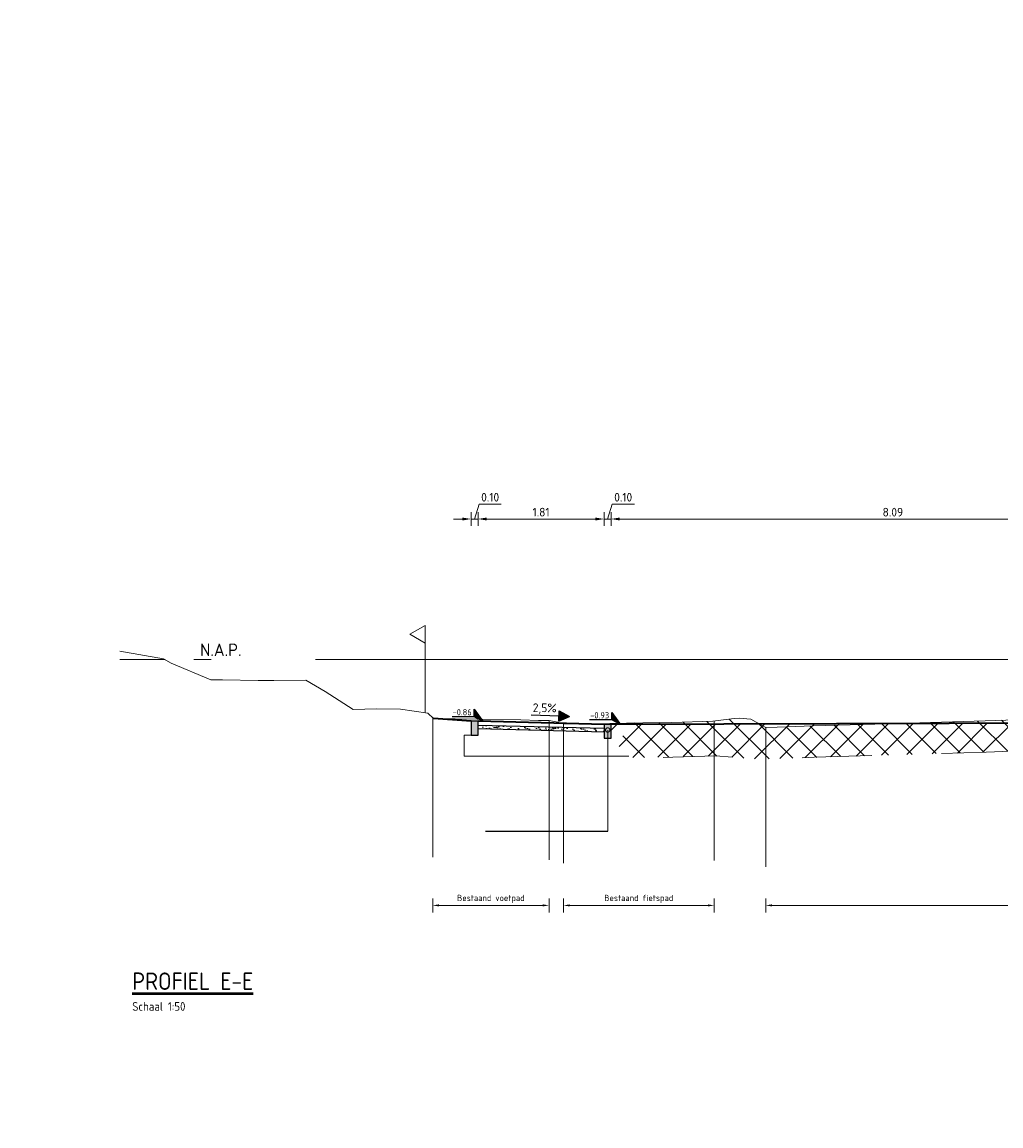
# Model space of a CAD drawing. Header units: metres. Extents: x -1 to 222837, y -2 to 853657.
# Tile 34 of 256: x 111502 to 111516, y 425600 to 425616. Entities that reach past the tile are written whole.
import ezdxf
from ezdxf.enums import TextEntityAlignment as Align

# ---------------------------------------------------------------- set-up
doc = ezdxf.new("R2010")
doc.units = ezdxf.units.M
doc.header["$XCLIPFRAME"] = 0
doc.linetypes.add('1-1', pattern=[20, 10, -10])
doc.linetypes.add('AL-NAP_LIJN', pattern=[15.25, 12, -1.5, 0.25, -1.5])
doc.layers.add('A-LEGENDA', color=7, linetype='Continuous')
doc.layers.add('X-REF', color=7, linetype='Continuous')
for name, color, linetype, lineweight in [('A-TXT-T25', 7, 'Continuous', 25), ('A-TXT-T50', 4, 'Continuous', 50), ('B-ALG', 8, 'Continuous', 5), ('B-ALG_TXT', 8, 'Continuous', 5), ('B-WE-GW-MAAIVELD-GD', 93, 'Continuous', 18), ('N-WE-AM-NAP-G', 7, 'AL-NAP_LIJN', 18), ('N-WE-AM-NAP-T25', 7, 'Continuous', 25), ('N-WE-GW-BERM-G', 90, 'Continuous', 35), ('N-WE-GW-GROND-WERK-A', 7, 'Continuous', 18), ('N-WE-GW-WATERGANG-WERK-A', 92, 'Continuous', 18), ('N-WE-VH-VERHARDING_FUNDERING-A', 7, 'Continuous', 18), ('X-XX-AL-HOOGTELABEL-S', 90, 'Continuous', 25), ('X-XX-AL-M', 7, 'Continuous', 18)]:
    doc.layers.add(name, color=color, linetype=linetype, lineweight=lineweight)
doc.styles.add('NLCS-ISO', font='NLCS-ISO.ttf')
doc.styles.add('NLCS-ISO-ANNOTATIEF-T25', font='NLCS-ISO.ttf', dxfattribs={"height": 2.5})
doc.styles.add('NLCS-ISO-M200-T25', font='NLCS-ISO.ttf', dxfattribs={"height": 0.5})
doc.styles.add('NLCS-ISO-M50-T18', font='NLCS-ISO.ttf')
doc.styles.add('NLCS-ISO-M50-T25', font='NLCS-ISO.ttf')
doc.styles.add('RPS_25', font='isocp.shx', dxfattribs={"height": 2.5})
doc.styles.add('RPS_50', font='isocp.shx', dxfattribs={"height": 5})
doc.dimstyles.new('NLCS-M50-T18-PIJL-X_L2_H5', dxfattribs={"dimscale": 0.05, "dimtxt": 1.8, "dimasz": 1.8, "dimexe": 2, "dimexo": 2, "dimgap": 0.7, "dimtad": 1, "dimzin": 0, "dimdsep": 46, "dimtxsty": 'NLCS-ISO-M50-T18', "dimcen": 0, "dimdle": 2, "dimclrd": 256, "dimclre": 256, "dimclrt": 256, "dimadec": 5, "dimazin": 0, "dimtfac": 1, "dimtofl": 0, "dimtmove": 1, "dimatfit": 0, "dimfxl": 2, "dimfxlon": 1, "dimtfillclr": 254, "dimtolj": 1, "dimtzin": 0, "dimlwd": 18, "dimlwe": 18, "dimarcsym": 0})
doc.dimstyles.new('NLCS-M50-T25-PIJL-X_L2_H5', dxfattribs={"dimscale": 0.05, "dimtxt": 2.5, "dimasz": 2.5, "dimexe": 2, "dimexo": 2, "dimgap": 0.7, "dimtad": 1, "dimzin": 0, "dimdsep": 46, "dimtxsty": 'NLCS-ISO-M50-T25', "dimcen": 0, "dimdle": 2, "dimclrd": 256, "dimclre": 256, "dimclrt": 256, "dimadec": 5, "dimazin": 0, "dimtfac": 1, "dimtofl": 0, "dimtmove": 1, "dimatfit": 0, "dimfxl": 2, "dimfxlon": 1, "dimtfillclr": 254, "dimtolj": 1, "dimtzin": 0, "dimlwd": 18, "dimlwe": 18, "dimarcsym": 0})
picture_1 = doc.add_image_def('image1.ecw', size_in_pixel=(400001, 250001))
picture_2 = doc.add_image_def('image2.ecw', size_in_pixel=(120000, 80000))

# ---------------------------------------------------------------- blocks, each defined once
blk = doc.blocks.new('ALG_ONDERSCHRIFT')
at = {"layer": 'A-TXT-T25', "style": 'RPS_25'}
for tag, p in [('ONDERSCHRIFT-SUBREGEL1', (2, -13)), ('ONDERSCHRIFT-SUBREGEL2', (2, -17.5))]:
    blk.add_attdef(tag, p, '', height=2.5, dxfattribs=at)
at = {"layer": 'A-TXT-T50', "style": 'RPS_50'}
blk.add_attdef('%%UONDERSCHRIFT-TITEL', (2, -7), '', height=5, dxfattribs=at)
blk = doc.blocks.new('*D236')
at = {"layer": 'A-TXT-T25', "linetype": 'Continuous', "lineweight": 18, "transparency": 16777216}
for p, q in [((111510.118, 425608.29), (111510.118, 425608.49)), ((111510.243, 425608.39), (111518.083, 425608.39)), ((111518.208, 425608.29), (111518.208, 425608.49))]:
    blk.add_line(p, q, dxfattribs=at)
at = {"layer": 'A-TXT-T25', "transparency": 16777216}
for points in [[(111510.243, 425608.411), (111510.243, 425608.369), (111510.118, 425608.39)], [(111518.083, 425608.411), (111518.083, 425608.369), (111518.208, 425608.39)]]:
    blk.add_solid(points, dxfattribs=at)
at = {"layer": 'Defpoints', "color": 0, "transparency": 16777216}
for p in [(111518.208, 425608.39), (111510.118, 425605.442), (111518.208, 425605.365)]:
    blk.add_point(p, dxfattribs=at)
at = {"layer": 'A-TXT-T25', "transparency": 16777216, "insert": (111514.163, 425608.488), "char_height": 0.125, "attachment_point": 5, "style": 'NLCS-ISO-M50-T25'}
blk.add_mtext('\\A1;8.09', dxfattribs=at)
blk = doc.blocks.new('opsluitband 100x200')
at = {"transparency": 33554610}
h = blk.add_hatch(color=8, dxfattribs=at)
h.dxf.hatch_style = 1
h.paths.add_polyline_path([(111221.896, 425865.107), (111221.896, 425864.907), (111221.996, 425864.907), (111221.996, 425865.107)])
at = {"flags": 128}
blk.add_lwpolyline([(111221.896, 425865.107), (111221.896, 425864.907), (111221.996, 425864.907), (111221.996, 425865.107)], close=True, dxfattribs=at)
blk = doc.blocks.new('Pijl afschot')
blk.add_hatch(color=256).paths.add_polyline_path([(1717511043.91, -163054497.474), (1717511043.835, -163054497.324), (1717511043.76, -163054497.474)])
for p, q in [((1717511043.76, -163054497.474), (1717511043.835, -163054497.324)), ((1717511043.91, -163054497.474), (1717511043.835, -163054497.324)), ((1717511043.76, -163054497.474), (1717511043.91, -163054497.474)), ((1717511043.835, -163054497.474), (1717511043.835, -163054497.875))]:
    blk.add_line(p, q)
blk = doc.blocks.new('*U252')
for p, q in [((0, 10), (0, 12.5)), ((2.17, 11.25), (0, 12.5)), ((2.17, 11.25), (0, 10)), ((0, 0), (0, 10))]:
    blk.add_line(p, q)
blk = doc.blocks.new('*D248')
at = {"layer": 'A-TXT-T25', "linetype": 'Continuous', "lineweight": 18, "transparency": 16777216}
for p, q in [((111510.068, 425608.39), (111510.132, 425608.605)), ((111510.132, 425608.605), (111510.452, 425608.605)), ((111509.893, 425608.39), (111509.768, 425608.39)), ((111510.018, 425608.29), (111510.018, 425608.49)), ((111510.118, 425608.39), (111510.018, 425608.39)), ((111510.118, 425608.29), (111510.118, 425608.49)), ((111510.243, 425608.39), (111510.368, 425608.39))]:
    blk.add_line(p, q, dxfattribs=at)
at = {"layer": 'A-TXT-T25', "transparency": 16777216}
for points in [[(111509.893, 425608.411), (111509.893, 425608.369), (111510.018, 425608.39)], [(111510.243, 425608.411), (111510.243, 425608.369), (111510.118, 425608.39)]]:
    blk.add_solid(points, dxfattribs=at)
at = {"layer": 'Defpoints', "color": 0, "transparency": 16777216}
for p in [(111510.018, 425608.39), (111510.018, 425605.242), (111510.118, 425605.242)]:
    blk.add_point(p, dxfattribs=at)
at = {"layer": 'A-TXT-T25', "transparency": 16777216, "insert": (111510.292, 425608.703), "char_height": 0.125, "attachment_point": 5, "style": 'NLCS-ISO-M50-T25'}
blk.add_mtext('\\A1;0.10', dxfattribs=at)
blk = doc.blocks.new('*D249')
at = {"layer": 'A-TXT-T25', "linetype": 'Continuous', "lineweight": 18, "transparency": 16777216}
for p, q in [((111508.208, 425608.29), (111508.208, 425608.49)), ((111509.893, 425608.39), (111508.333, 425608.39)), ((111510.018, 425608.29), (111510.018, 425608.49))]:
    blk.add_line(p, q, dxfattribs=at)
at = {"layer": 'A-TXT-T25', "transparency": 16777216}
for points in [[(111508.333, 425608.411), (111508.333, 425608.369), (111508.208, 425608.39)], [(111509.893, 425608.411), (111509.893, 425608.369), (111510.018, 425608.39)]]:
    blk.add_solid(points, dxfattribs=at)
at = {"layer": 'Defpoints', "color": 0, "transparency": 16777216}
for p in [(111508.208, 425608.39), (111508.208, 425605.487), (111510.018, 425605.442)]:
    blk.add_point(p, dxfattribs=at)
at = {"layer": 'A-TXT-T25', "transparency": 16777216, "insert": (111509.113, 425608.488), "char_height": 0.125, "attachment_point": 5, "style": 'NLCS-ISO-M50-T25'}
blk.add_mtext('\\A1;1.81', dxfattribs=at)
blk = doc.blocks.new('*D250')
at = {"layer": 'A-TXT-T25', "linetype": 'Continuous', "lineweight": 18, "transparency": 16777216}
for p, q in [((111508.158, 425608.39), (111508.222, 425608.605)), ((111508.222, 425608.605), (111508.542, 425608.605)), ((111507.983, 425608.39), (111507.858, 425608.39)), ((111508.108, 425608.29), (111508.108, 425608.49)), ((111508.208, 425608.39), (111508.108, 425608.39)), ((111508.208, 425608.29), (111508.208, 425608.49)), ((111508.333, 425608.39), (111508.458, 425608.39))]:
    blk.add_line(p, q, dxfattribs=at)
at = {"layer": 'A-TXT-T25', "transparency": 16777216}
for points in [[(111507.983, 425608.411), (111507.983, 425608.369), (111508.108, 425608.39)], [(111508.333, 425608.411), (111508.333, 425608.369), (111508.208, 425608.39)]]:
    blk.add_solid(points, dxfattribs=at)
at = {"layer": 'Defpoints', "color": 0, "transparency": 16777216}
for p in [(111508.108, 425608.39), (111508.108, 425605.287), (111508.208, 425605.287)]:
    blk.add_point(p, dxfattribs=at)
at = {"layer": 'A-TXT-T25', "transparency": 16777216, "insert": (111508.382, 425608.703), "char_height": 0.125, "attachment_point": 5, "style": 'NLCS-ISO-M50-T25'}
blk.add_mtext('\\A1;0.10', dxfattribs=at)
blk = doc.blocks.new('SAL-HOOGTELABEL_01-SO')
for p, q in [((-2.46, 1.31), (-2.46, 3.44)), ((-2.46, 3.44), (0, 0)), ((-2.46, 1.31), (-8.84, 1.31)), ((0, 0), (-2.46, 1.31))]:
    blk.add_line(p, q)
blk.add_solid([(-2.46, 3.44), (-2.46, 1.31), (0, 0)])
at = {"style": 'NLCS-ISO'}
blk.add_attdef('...', text='', height=1.8, dxfattribs=at).set_placement((-5.96, 2.61), align=Align.MIDDLE)
blk = doc.blocks.new('*D241')
at = {"layer": 'B-ALG_TXT', "linetype": 'Continuous', "lineweight": 18, "transparency": 16777216}
for p, q in [((111507.558, 425602.944), (111507.558, 425602.744)), ((111507.648, 425602.844), (111509.138, 425602.844)), ((111509.228, 425602.944), (111509.228, 425602.744))]:
    blk.add_line(p, q, dxfattribs=at)
at = {"layer": 'B-ALG_TXT', "transparency": 16777216}
for points in [[(111507.648, 425602.859), (111507.648, 425602.829), (111507.558, 425602.844)], [(111509.138, 425602.859), (111509.138, 425602.829), (111509.228, 425602.844)]]:
    blk.add_solid(points, dxfattribs=at)
at = {"layer": 'Defpoints', "color": 0, "transparency": 16777216}
for p in [(111507.558, 425604.265), (111509.228, 425604.265), (111509.228, 425602.844)]:
    blk.add_point(p, dxfattribs=at)
at = {"layer": 'B-ALG_TXT', "transparency": 16777216, "insert": (111508.393, 425602.937), "char_height": 0.09, "attachment_point": 5, "style": 'NLCS-ISO-M50-T18'}
blk.add_mtext('\\A1;Bestaand voetpad', dxfattribs=at)
blk = doc.blocks.new('*D242')
at = {"layer": 'B-ALG_TXT', "linetype": 'Continuous', "lineweight": 18, "transparency": 16777216}
for p, q in [((111509.435, 425602.944), (111509.435, 425602.744)), ((111509.525, 425602.844), (111511.508, 425602.844)), ((111511.598, 425602.944), (111511.598, 425602.744))]:
    blk.add_line(p, q, dxfattribs=at)
at = {"layer": 'B-ALG_TXT', "transparency": 16777216}
for points in [[(111509.525, 425602.859), (111509.525, 425602.829), (111509.435, 425602.844)], [(111511.508, 425602.859), (111511.508, 425602.829), (111511.598, 425602.844)]]:
    blk.add_solid(points, dxfattribs=at)
at = {"layer": 'Defpoints', "color": 0, "transparency": 16777216}
for p in [(111509.435, 425603.703), (111511.598, 425603.703), (111511.598, 425602.844)]:
    blk.add_point(p, dxfattribs=at)
at = {"layer": 'B-ALG_TXT', "transparency": 16777216, "insert": (111510.516, 425602.937), "char_height": 0.09, "attachment_point": 5, "style": 'NLCS-ISO-M50-T18'}
blk.add_mtext('\\A1;Bestaand fietspad', dxfattribs=at)
blk = doc.blocks.new('*D243')
at = {"layer": 'B-ALG_TXT', "linetype": 'Continuous', "lineweight": 18, "ltscale": 0.2, "transparency": 16777216}
for p, q in [((111512.339, 425602.944), (111512.339, 425602.744)), ((111512.429, 425602.844), (111520.283, 425602.844)), ((111520.373, 425602.944), (111520.373, 425602.744))]:
    blk.add_line(p, q, dxfattribs=at)
at = {"layer": 'B-ALG_TXT', "linetype": '1-1', "ltscale": 0.2, "transparency": 16777216}
for points in [[(111512.429, 425602.859), (111512.429, 425602.829), (111512.339, 425602.844)], [(111520.283, 425602.859), (111520.283, 425602.829), (111520.373, 425602.844)]]:
    blk.add_solid(points, dxfattribs=at)
at = {"layer": 'Defpoints', "color": 0, "linetype": '1-1', "ltscale": 0.2, "transparency": 16777216}
for p in [(111512.339, 425603.384), (111520.373, 425603.384), (111520.373, 425602.844)]:
    blk.add_point(p, dxfattribs=at)
at = {"layer": 'B-ALG_TXT', "linetype": '1-1', "ltscale": 0.2, "transparency": 16777216, "insert": (111516.356, 425602.937), "char_height": 0.09, "attachment_point": 5, "style": 'NLCS-ISO-M50-T18'}
blk.add_mtext('\\A1;Bestaande rijbaan', dxfattribs=at)
blk = doc.blocks.new('_DotSmall')
at = {"color": 0, "linetype": 'ByBlock', "const_width": 0.5}
blk.add_lwpolyline([(-0.0625, 0, 1), (0.0625, 0, 1)], format="xyb", close=True, dxfattribs=at)
blk = doc.blocks.new('aanpijlin bol')
at = {"layer": 'A-TXT-T25', "lineweight": 18}
blk.add_lwpolyline([(0, 0), (0.001, -1.451)], dxfattribs=at)
at = {"layer": 'A-TXT-T25', "lineweight": 18, "xscale": 0.125, "yscale": 0.125, "zscale": 0.125, "rotation": 90.02051648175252}
blk.add_blockref('_DotSmall', (0, 0), dxfattribs=at)

msp = doc.modelspace()

# ---------------------------------------------------------------- hatches: boundary and pattern name
at = {"layer": 'N-WE-GW-GROND-WERK-A', "transparency": 33554585}
h = msp.add_hatch(dxfattribs=at)
h.set_pattern_fill('AGW-WERK_AANVULLEN', color=256, style=0, pattern_type=2)
h.set_pattern_definition([(45, (0, -25.63125), (-0.1767766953, 0.1767766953), [])])
h.paths.add_polyline_path([(111518.0019, 425605.4648), (111517.4676, 425605.4641), (111511.0476, 425605.4447), (111510.1177, 425605.4424), (111510.1177, 425605.4164), (111510.118, 425605.2424), (111510.3954, 425604.965), (111511.6178, 425604.9893), (111512.2203, 425604.9432), (111512.5287, 425604.9533), (111513.0402, 425604.9699), (111514.0938, 425605.0017), (111515.5006, 425605.0434), (111516.4496, 425605.0756), (111516.5154, 425605.082), (111517.4233, 425605.0498), (111517.7477, 425605.0393), (111517.7477, 425605.1914)])
at = {"layer": 'N-WE-GW-WATERGANG-WERK-A', "transparency": 33554559}
h = msp.add_hatch(dxfattribs=at)
h.set_pattern_fill('AGW-WERK_ONTGRAVEN', color=256, style=0, pattern_type=2)
h.set_pattern_definition([(135, (111524.90942, 425605.15107), (-0.1767767, -0.1767767), [])])
h.paths.add_polyline_path([(111520.8154, 425605.0106), (111522.6702, 425605.0471), (111522.8645, 425605.0422), (111522.8645, 425605.4391), (111522.6702, 425605.3275), (111522.4727, 425605.3331), (111520.8154, 425605.3841), (111520.7547, 425605.4196), (111520.6064, 425605.5064), (111520.5329, 425605.4742), (111520.4468, 425605.4371), (111520.3735, 425605.4042), (111519.984, 425605.4176), (111518.8234, 425605.4545), (111517.4375, 425605.4996), (111516.4154, 425605.5311), (111516.4128, 425605.5306), (111516.3851, 425605.5211), (111515.4869, 425605.4932), (111514.0805, 425605.4515), (111513.0187, 425605.4195), (111512.5043, 425605.4027), (111512.3391, 425605.3973), (111512.2785, 425605.4308), (111512.1247, 425605.5161), (111511.9556, 425605.5295), (111511.8865, 425605.5269), (111511.5789, 425605.4884), (111510.992, 425605.4702), (111510.5746, 425605.4652), (111510.0135, 425605.4539), (111510.2877, 425605.4424), (111510.2877, 425605.2424), (111510.5651, 425604.965), (111511.6178, 425604.9893), (111512.2165, 425604.9417), (111516.4886, 425605.0771), (111517.7477, 425605.0502), (111517.8577, 425605.0283), (111517.8577, 425604.9459), (111518.1264, 425604.9459), (111518.8094, 425604.9604)])
at = {"layer": 'N-WE-VH-VERHARDING_FUNDERING-A', "transparency": 33554687}
h = msp.add_hatch(dxfattribs=at)
h.set_pattern_fill('AVH-FUNDERING_ZAND', color=256, style=0, pattern_type=2)
h.set_pattern_definition([(37.5, (-0.17, -17.844605), (-0.003149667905, 0.09634118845), [0, -0.076, 0, -0.085, 0, -0.08125]), (7.5, (-0.17, -17.8446), (0.088488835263, 0.14110730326), [0, -0.041, 0, -0.0685, 0, -0.02625]), (327.5, (-0.2315, -17.844605), (0.155707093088, 0.000282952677), [0, -0.025, 0, -0.09, 0, -0.1175]), (317.5, (-0.2315, -17.8446), (0.15030633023, 0.043883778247), [0, -0.0125, 0, -0.059, 0, -0.0675])])
h.paths.add_polyline_path([(111510.0165, 425605.3817), (111508.2077, 425605.4269), (111508.2077, 425605.3769), (111510.0165, 425605.3317)])

# ---------------------------------------------------------------- linework, layer by layer
at = {"flags": 128}
for points in [[(111510.0165, 425605.3317), (111508.2065, 425605.3769)], [(111510.0177, 425605.3817), (111508.2077, 425605.4269)], [(111508.3168, 425603.91), (111510.0707, 425603.91)]]:
    msp.add_lwpolyline(points, dxfattribs=at)
at = {"layer": 'B-ALG', "linetype": 'Continuous', "lineweight": 18}
msp.add_lwpolyline([(111508.1077, 425605.2869), (111508.0077, 425605.2869), (111508.0077, 425605.0869), (111508.0077, 425604.9869), (111510.3732, 425604.9869)], dxfattribs=at)
at = {"layer": 'B-ALG_TXT', "linetype": '1-1', "ltscale": 0.2, "flags": 128}
for points in [[(111507.5577, 425605.5365), (111507.5577, 425602.844)], [(111509.2277, 425605.498), (111509.2277, 425602.844)], [(111509.4348, 425605.4511), (111509.4348, 425602.844)], [(111511.5977, 425605.4907), (111511.5977, 425602.844)], [(111512.3391, 425605.3973), (111512.3391, 425602.844)]]:
    msp.add_lwpolyline(points, dxfattribs=at)
at = {"layer": 'B-WE-GW-MAAIVELD-GD', "color": 93, "linetype": 'Continuous', "lineweight": 18}
for points in [[(111507.5674, 425605.5272), (111507.4868, 425605.6045), (111507.0963, 425605.6608), (111506.75, 425605.6649), (111506.4155, 425605.6548), (111506.0133, 425605.9121), (111505.7347, 425606.0771), (111505.2765, 425606.0704), (111505.054, 425606.0699), (111504.5398, 425606.0816), (111504.3732, 425606.0834), (111503.803, 425606.3212), (111503.6924, 425606.3843), (111503.0677, 425606.4942)], [(111516.3851, 425605.5211), (111515.4869, 425605.4932), (111514.0805, 425605.4515), (111513.0187, 425605.4195), (111512.5043, 425605.4027), (111512.3391, 425605.3973), (111512.2785, 425605.4308), (111512.1247, 425605.5161), (111511.9556, 425605.5295), (111511.8865, 425605.5269), (111511.5789, 425605.4884), (111510.992, 425605.4702), (111510.5746, 425605.4652), (111509.8677, 425605.4509), (111509.6605, 425605.451), (111509.4348, 425605.4511), (111509.354, 425605.4717), (111509.2295, 425605.4976), (111509.0781, 425605.4998), (111508.8205, 425605.5058), (111507.5674, 425605.5272)]]:
    msp.add_lwpolyline(points, dxfattribs=at)
at = {"layer": 'B-WE-GW-MAAIVELD-GD', "color": 93, "linetype": '1-1', "lineweight": 18, "ltscale": 0.1, "flags": 128}
msp.add_lwpolyline([(111517.8577, 425605.0357), (111517.4233, 425605.0498), (111516.4917, 425605.0811), (111516.4776, 425605.0763), (111515.5006, 425605.0434), (111514.0938, 425605.0017), (111513.0328, 425604.9697), (111512.5258, 425604.9532), (111512.2231, 425604.9433), (111511.6178, 425604.9893), (111511.0028, 425604.9703), (111510.3954, 425604.965), (111510.118, 425605.2424)], dxfattribs=at)
at = {"layer": 'N-WE-AM-NAP-G'}
msp.add_line((111548.3769, 425606.3718), (111503.0677, 425606.3718), dxfattribs=at)
at = {"layer": 'N-WE-GW-BERM-G', "flags": 128}
for points in [[(111508.1077, 425605.4869), (111507.5674, 425605.5272)], [(111510.0177, 425605.4417), (111508.2077, 425605.4869)]]:
    msp.add_lwpolyline(points, dxfattribs=at)
at = {"layer": 'N-WE-GW-BERM-G'}
msp.add_lwpolyline([(111518.2077, 425605.4657), (111510.1177, 425605.4424)], dxfattribs=at)
at = {"layer": 'X-XX-AL-M', "flags": 128}
msp.add_lwpolyline([(111503.0677, 425606.3718), (111503.7144, 425606.3718)], dxfattribs=at)

# ---------------------------------------------------------------- block references
for name, p in [('opsluitband 100x200', (286.2122, -259.6199)), ('opsluitband 100x200', (288.1222, -259.6644)), ('aanpijlin bol', (111510.0702, 425605.3615))]:
    msp.add_blockref(name, p)
at = {"layer": 'A-LEGENDA', "xscale": 0.05, "yscale": 0.05, "zscale": 0.05}
msp.add_blockref('ALG_ONDERSCHRIFT', (111503.1441, 425601.9809), dxfattribs=at).add_auto_attribs({'%%UONDERSCHRIFT-TITEL': '%%uPROFIEL E-E', 'ONDERSCHRIFT-SUBREGEL1': 'Schaal 1:50'})
at = {"layer": 'A-TXT-T25', "xscale": -1, "rotation": 268.15873365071}
msp.add_blockref('Pijl afschot', (107897107.831, -1721437693.1955), dxfattribs=at)
at = {"layer": 'B-ALG', "xscale": -0.1, "yscale": 0.1, "zscale": 0.1}
msp.add_blockref('*U252', (111507.4477, 425605.6101), dxfattribs=at)
at = {"layer": 'X-XX-AL-HOOGTELABEL-S', "xscale": 0.05, "yscale": 0.05}
for p, values in [((111508.2777, 425605.4869), {'...': '-0.86'}), ((111510.2522, 425605.4424), {'...': '-0.93'})]:
    msp.add_blockref('SAL-HOOGTELABEL_01-SO', p, dxfattribs=at).add_auto_attribs(values)

# ---------------------------------------------------------------- texts
at = {"layer": 'A-TXT-T25', "insert": (111509.3372, 425605.7397), "char_height": 0.125, "width": 2.236067, "attachment_point": 3, "rotation": 359.10346, "style": 'NLCS-ISO-ANNOTATIEF-T25'}
msp.add_mtext('2,5%', dxfattribs=at)
at = {"layer": 'N-WE-AM-NAP-T25', "insert": (111504.2178, 425606.6027), "char_height": 0.18, "attachment_point": 1, "style": 'NLCS-ISO-M200-T25'}
msp.add_mtext_dynamic_manual_height_columns('N.A.P.', width=9.75278, gutter_width=1.25, heights=[0], dxfattribs=at)

# ---------------------------------------------------------------- dimensions: what is measured, and where the dimension line sits
at = {"layer": 'A-TXT-T25'}
for base, p1, p2, picture, middle in [((111508.1077, 425608.3901), (111508.2077, 425605.2869), (111508.1077, 425605.2869), '*D250', (111508.2572, 425608.7026)), ((111510.0177, 425608.3901), (111510.1177, 425605.2424), (111510.0177, 425605.2424), '*D248', (111510.1672, 425608.7026)), ((111508.2077, 425608.3901), (111510.0177, 425605.4417), (111508.2077, 425605.4869), '*D249', (111509.1127, 425608.4876)), ((111518.2077, 425608.3901), (111510.1177, 425605.4424), (111518.2077, 425605.3652), '*D236', (111514.1627, 425608.4876))]:
    dim = msp.add_linear_dim(base=base, p1=p1, p2=p2, dimstyle='NLCS-M50-T25-PIJL-X_L2_H5', dxfattribs=at)
    dim.commit()
    dim.dimension.update_dxf_attribs({"geometry": picture, "text_midpoint": middle})
at = {"layer": 'B-ALG_TXT'}
for base, p1, p2, text, picture, middle in [((111509.2277, 425602.844), (111507.5577, 425604.2647), (111509.2277, 425604.2647), 'Bestaand voetpad', '*D241', (111508.3927, 425602.9375)), ((111511.5977, 425602.844), (111509.4348, 425603.7025), (111511.5977, 425603.7025), 'Bestaand fietspad', '*D242', (111510.5163, 425602.9375))]:
    dim = msp.add_linear_dim(base=base, p1=p1, p2=p2, text=text, dimstyle='NLCS-M50-T18-PIJL-X_L2_H5', dxfattribs=at)
    dim.commit()
    dim.dimension.update_dxf_attribs({"geometry": picture, "text_midpoint": middle})
at = {"layer": 'B-ALG_TXT', "linetype": '1-1', "ltscale": 0.2}
dim = msp.add_linear_dim(base=(111520.3735, 425602.844), p1=(111512.3391, 425603.3837), p2=(111520.3735, 425603.3837), text='Bestaande rijbaan', dimstyle='NLCS-M50-T18-PIJL-X_L2_H5', dxfattribs=at)
dim.commit()
dim.dimension.update_dxf_attribs({"geometry": '*D243', "text_midpoint": (111516.3563, 425602.9375)})

# ---------------------------------------------------------------- pictures from other files: only their frames are drawn
at = {"layer": 'X-REF'}
image = msp.add_image(picture_1, insert=(100000.0001, 424999.9001), size_in_units=(40000, 25000.0375), dxfattribs=at)
image.set_boundary_path([(93497.8255, 208977.5368), (156894.5073, 250000.5)])
image = msp.add_image(picture_2, insert=(109499.5231, 424999.9595), size_in_units=(6001.8618, 4001.2412), dxfattribs=at)
image.dxf.flags = 7

doc.saveas('drawing.dxf')
